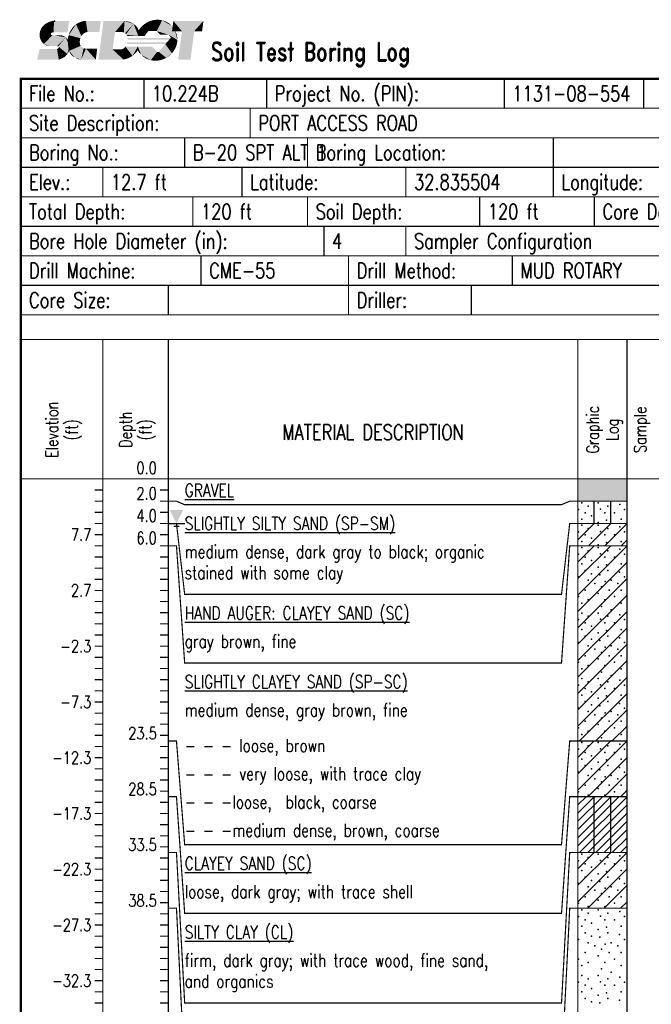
# Model space of a CAD drawing. Extents: x -0.1 to 7.6, y 0 to 10.3.
# Tile 2 of 3: x 0 to 3.8, y 4.3 to 10.3. Entities that reach past the tile are written whole.
import ezdxf
from ezdxf.enums import TextEntityAlignment as Align

# ---------------------------------------------------------------- set-up
doc = ezdxf.new("R2010")
doc.units = 0
doc.linetypes.add('Solid', pattern=[0])
doc.layers.get('0').update_dxf_attribs({"linetype": 'Solid'})
doc.styles.add('ROMAND', font='romand', dxfattribs={"height": 1})

# ---------------------------------------------------------------- blocks, each defined once
blk = doc.blocks.new('DGRFC_WTLEV2')
at = {"color": 7, "linetype": 'Solid'}
for points in [[(-0.06, 0), (0.06, 0)], [(-0.02, -0.02), (0.02, -0.02)]]:
    blk.add_lwpolyline(points, dxfattribs=at)
at = {"color": 7}
blk.add_solid([(0, 0), (0.05, 0.1), (0, 0), (-0.05, 0.1)], dxfattribs=at)
blk = doc.blocks.new('DGRFC_SCDOT')
at = {"color": 7}
blk.add_point((832.817, 1897.5), dxfattribs=at)
for points in [[(803.563, 1907.5), (578.304, 1861.188), (803.563, 1907.5), (309.317, 1696)], [(742.817, 1359), (803.563, 1907.5), (742.817, 1359), (309.317, 1696)], [(803.563, 1907.5), (683.468, 1894.869), (803.563, 1907.5), (578.304, 1861.188)], [(742.817, 1359), (792.817, 1364), (742.817, 1359), (803.563, 1907.5)], [(792.817, 1364), (1462.685, 1364), (792.817, 1364), (803.563, 1907.5)], [(1462.685, 1364), (1533.157, 1907.5), (1462.685, 1364), (803.563, 1907.5)], [(2332.817, 1907.5), (2076.317, 1857), (2332.817, 1907.5), (1865.317, 1745)], [(2332.817, 1907.5), (1865.317, 1745), (2332.817, 1907.5), (2331.721, 1361.494)], [(2332.817, 1907.5), (2212.317, 1897.5), (2332.817, 1907.5), (2076.317, 1857)], [(2212.317, 1897.5), (2166.817, 1887), (2212.317, 1897.5), (2076.317, 1857)], [(2332.817, 1907.5), (2331.721, 1361.494), (2332.817, 1907.5), (2418.317, 1374)], [(2332.817, 1907.5), (2418.317, 1374), (2332.817, 1907.5), (3054.882, 1907.5)], [(2418.317, 1374), (2985.706, 1374), (2418.317, 1374), (3054.882, 1907.5)], [(3183.817, 1907.5), (2943.614, 55), (3183.817, 1907.5), (3626.817, 538.5)], [(3734.503, 1369), (4195.817, 1907.5), (3734.503, 1369), (3183.817, 1907.5)], [(3183.817, 1907.5), (3626.817, 538.5), (3183.817, 1907.5), (3734.503, 1369)], [(3734.503, 1369), (4099.082, 1369), (3734.503, 1369), (4195.817, 1907.5)], [(4099.082, 1369), (4160.439, 1350.733), (4099.082, 1369), (4195.817, 1907.5)], [(4160.439, 1350.733), (4220.229, 1312.938), (4160.439, 1350.733), (4195.817, 1907.5)], [(4356.817, 1882), (4251.317, 1902.5), (4356.817, 1882), (4195.817, 1907.5)], [(4628.817, 1766.5), (4356.817, 1882), (4628.817, 1766.5), (4195.817, 1907.5)], [(4220.229, 1312.938), (4628.817, 1766.5), (4220.229, 1312.938), (4195.817, 1907.5)], [(4356.817, 1882), (4306.317, 1897.5), (4356.817, 1882), (4251.317, 1902.5)], [(5620.317, 1952.5), (5418.817, 1902.5), (5620.317, 1952.5), (5177.317, 1771.5)], [(5620.317, 1952.5), (5177.317, 1771.5), (5620.317, 1952.5), (5335.984, 1419)], [(5418.817, 1902.5), (5318.317, 1857), (5418.817, 1902.5), (5177.317, 1771.5)], [(5620.317, 1952.5), (5335.984, 1419), (5620.317, 1952.5), (5746.317, 1419)], [(5620.317, 1952.5), (5519.976, 1931.727), (5620.317, 1952.5), (5418.817, 1902.5)], [(5806.817, 1967.5), (5705.817, 1962.5), (5806.817, 1967.5), (5620.317, 1952.5)], [(5998.019, 1940.67), (5806.817, 1967.5), (5998.019, 1940.67), (5620.317, 1952.5)], [(5998.019, 1940.67), (5620.317, 1952.5), (5998.019, 1940.67), (5746.317, 1419)], [(5998.019, 1940.67), (5746.317, 1419), (5998.019, 1940.67), (6305.317, 1248)], [(5998.019, 1940.67), (5902.317, 1957.5), (5998.019, 1940.67), (5806.817, 1967.5)], [(6194.317, 1873), (6093.817, 1912.5), (6194.317, 1873), (5998.019, 1940.67)], [(6467.593, 1671.111), (6194.317, 1873), (6467.593, 1671.111), (5998.019, 1940.67)], [(6467.593, 1671.111), (5998.019, 1940.67), (6467.593, 1671.111), (6305.317, 1248)], [(6538.361, 1907.5), (6474.372, 1414), (6538.361, 1907.5), (6949.907, 1414)], [(7540.22, 1414), (7983.957, 1907.5), (7540.22, 1414), (6538.361, 1907.5)], [(7540.22, 1414), (6538.361, 1907.5), (7540.22, 1414), (6949.907, 1414)], [(7540.22, 1414), (7919.968, 1414), (7540.22, 1414), (7983.957, 1907.5)], [(309.317, 1696), (178.681, 1515.949), (309.317, 1696), (115.583, 1225.443)], [(661.817, 1266.5), (309.317, 1696), (661.817, 1266.5), (115.583, 1225.443)], [(178.681, 1515.949), (131.317, 1384.5), (178.681, 1515.949), (115.583, 1225.443)], [(178.681, 1515.949), (152.817, 1453.5), (178.681, 1515.949), (131.317, 1384.5)], [(309.317, 1696), (248.317, 1625), (309.317, 1696), (178.681, 1515.949)], [(248.317, 1625), (213.317, 1575), (248.317, 1625), (178.681, 1515.949)], [(578.304, 1861.188), (424.817, 1786.5), (578.304, 1861.188), (309.317, 1696)], [(424.817, 1786.5), (371.817, 1745.5), (424.817, 1786.5), (309.317, 1696)], [(690.817, 1337.5), (742.817, 1359), (690.817, 1337.5), (309.317, 1696)], [(666.317, 1313), (690.817, 1337.5), (666.317, 1313), (309.317, 1696)], [(661.817, 1266.5), (666.317, 1313), (661.817, 1266.5), (309.317, 1696)], [(578.304, 1861.188), (500.317, 1827), (578.304, 1861.188), (424.817, 1786.5)], [(1865.317, 1745), (1610.817, 1456.5), (1865.317, 1745), (1512.817, 1224.5)], [(1865.317, 1745), (1512.817, 1224.5), (1865.317, 1745), (2121.317, 1187.5)], [(1610.817, 1456.5), (1551.817, 1350.5), (1610.817, 1456.5), (1512.817, 1224.5)], [(1865.317, 1745), (1706.317, 1596.5), (1865.317, 1745), (1610.817, 1456.5)], [(1706.317, 1596.5), (1656.817, 1526.5), (1706.317, 1596.5), (1610.817, 1456.5)], [(1865.317, 1745), (1764.317, 1666), (1865.317, 1745), (1706.317, 1596.5)], [(1865.317, 1745), (1819.817, 1710), (1865.317, 1745), (1764.317, 1666)], [(2076.317, 1857), (1980.817, 1811.5), (2076.317, 1857), (1865.317, 1745)], [(1865.317, 1745), (2121.317, 1187.5), (1865.317, 1745), (2174.398, 1250.847)], [(1865.317, 1745), (2174.398, 1250.847), (1865.317, 1745), (2238.817, 1309.5)], [(1865.317, 1745), (2238.817, 1309.5), (1865.317, 1745), (2331.721, 1361.494)], [(4220.229, 1312.938), (4267.433, 1268.843), (4220.229, 1312.938), (4628.817, 1766.5)], [(4267.433, 1268.843), (4857.747, 1192.5), (4267.433, 1268.843), (4628.817, 1766.5)], [(4487.817, 1842), (4402.317, 1872), (4487.817, 1842), (4356.817, 1882)], [(4628.817, 1766.5), (4487.817, 1842), (4628.817, 1766.5), (4356.817, 1882)], [(4628.817, 1766.5), (4568.317, 1806.5), (4628.817, 1766.5), (4487.817, 1842)], [(4729.317, 1681), (4678.817, 1731), (4729.317, 1681), (4628.817, 1766.5)], [(4809.817, 1585), (4729.317, 1681), (4809.817, 1585), (4628.817, 1766.5)], [(4870.317, 1459.5), (4809.817, 1585), (4870.317, 1459.5), (4628.817, 1766.5)], [(4857.747, 1192.5), (4870.317, 1459.5), (4857.747, 1192.5), (4628.817, 1766.5)], [(4809.817, 1585), (4769.817, 1640.5), (4809.817, 1585), (4729.317, 1681)], [(4870.317, 1459.5), (4840.317, 1535), (4870.317, 1459.5), (4809.817, 1585)], [(4870.317, 1459.5), (4857.747, 1192.5), (4870.317, 1459.5), (5162.317, 1192.5)], [(5177.317, 1771.5), (5036.317, 1660.5), (5177.317, 1771.5), (4870.317, 1459.5)], [(5177.317, 1771.5), (4870.317, 1459.5), (5177.317, 1771.5), (5335.984, 1419)], [(5036.317, 1660.5), (4935.817, 1545), (5036.317, 1660.5), (4870.317, 1459.5)], [(4870.317, 1459.5), (5162.317, 1192.5), (4870.317, 1459.5), (5335.984, 1419)], [(5177.317, 1771.5), (5106.817, 1721), (5177.317, 1771.5), (5036.317, 1660.5)], [(5318.317, 1857), (5247.817, 1817), (5318.317, 1857), (5177.317, 1771.5)], [(5746.317, 1419), (5907.317, 1248), (5746.317, 1419), (6305.317, 1248)], [(6467.593, 1671.111), (6330.737, 1794.501), (6467.593, 1671.111), (6194.317, 1873)], [(6734.166, 992.295), (6467.593, 1671.111), (6734.166, 992.295), (6305.317, 1248)], [(6623.949, 1445.352), (6562.817, 1548.5), (6623.949, 1445.352), (6467.593, 1671.111)], [(6734.166, 992.295), (6623.949, 1445.352), (6734.166, 992.295), (6467.593, 1671.111)], [(6695.718, 1260.64), (6660.317, 1371), (6695.718, 1260.64), (6623.949, 1445.352)], [(6734.166, 992.295), (6695.718, 1260.64), (6734.166, 992.295), (6623.949, 1445.352)], [(131.317, 1384.5), (119.789, 1309.648), (131.317, 1384.5), (115.583, 1225.443)], [(686.817, 1233), (661.817, 1266.5), (686.817, 1233), (115.583, 1225.443)], [(686.817, 1233), (115.583, 1225.443), (686.817, 1233), (324.317, 800)], [(115.583, 1225.443), (119.789, 1162.29), (115.583, 1225.443), (127.817, 1110)], [(115.583, 1225.443), (127.817, 1110), (115.583, 1225.443), (147.817, 1041.5)], [(115.583, 1225.443), (147.817, 1041.5), (115.583, 1225.443), (324.317, 800)], [(147.817, 1041.5), (201.817, 934.5), (147.817, 1041.5), (324.317, 800)], [(724.317, 1224.5), (686.817, 1233), (724.317, 1224.5), (324.317, 800)], [(724.317, 1224.5), (324.317, 800), (724.317, 1224.5), (961.1, 699.5)], [(1365.317, 1122), (783.317, 1223), (1365.317, 1122), (724.317, 1224.5)], [(1365.317, 1122), (724.317, 1224.5), (1365.317, 1122), (961.1, 699.5)], [(1365.317, 1122), (1079.317, 1223), (1365.317, 1122), (783.317, 1223)], [(1365.317, 1122), (961.1, 699.5), (1365.317, 1122), (1011.579, 686.534)], [(1448.817, 324), (1365.317, 1122), (1448.817, 324), (1011.579, 686.534)], [(1365.317, 1122), (1195.317, 1207.5), (1365.317, 1122), (1079.317, 1223)], [(1365.317, 1122), (1275.817, 1177.5), (1365.317, 1122), (1195.317, 1207.5)], [(1485.317, 993), (1424.317, 1074.5), (1485.317, 993), (1365.317, 1122)], [(1547.817, 717.5), (1485.317, 993), (1547.817, 717.5), (1365.317, 1122)], [(1448.817, 324), (1547.817, 717.5), (1448.817, 324), (1365.317, 1122)], [(1512.817, 1224.5), (1481.327, 1080.619), (1512.817, 1224.5), (1476.21, 991.523)], [(1512.817, 1224.5), (1476.21, 991.523), (1512.817, 1224.5), (1476.21, 801.477)], [(1512.817, 1224.5), (1476.21, 801.477), (1512.817, 1224.5), (2046.839, 940.182)], [(1512.817, 1224.5), (1489.83, 1140.199), (1512.817, 1224.5), (1481.327, 1080.619)], [(1547.817, 717.5), (1532.317, 848), (1547.817, 717.5), (1485.317, 993)], [(1512.817, 1224.5), (2046.839, 940.182), (1512.817, 1224.5), (2059.594, 1025.295)], [(1512.817, 1224.5), (2059.594, 1025.295), (1512.817, 1224.5), (2074.817, 1080.5)], [(1512.817, 1224.5), (2074.817, 1080.5), (1512.817, 1224.5), (2121.317, 1187.5)], [(2074.817, 1080.5), (2091.317, 1117), (2074.817, 1080.5), (2121.317, 1187.5)], [(4267.433, 1268.843), (4298.902, 1234.197), (4267.433, 1268.843), (4857.747, 1192.5)], [(4298.902, 1234.197), (4321.317, 1192.5), (4298.902, 1234.197), (4857.747, 1192.5)], [(6335.317, 1001.5), (6400.817, 1082), (6335.317, 1001.5), (4341.817, 1082)], [(6335.317, 1001.5), (4341.817, 1082), (6335.317, 1001.5), (4349.252, 1045.219)], [(4349.252, 1045.219), (4351.817, 1001.5), (4349.252, 1045.219), (6335.317, 1001.5)], [(6153.817, 795), (6703.408, 779.363), (6153.817, 795), (6734.166, 992.295)], [(6231.317, 882.5), (6153.817, 795), (6231.317, 882.5), (6734.166, 992.295)], [(6335.317, 1001.5), (6231.317, 882.5), (6335.317, 1001.5), (6734.166, 992.295)], [(6734.166, 992.295), (6305.317, 1248), (6734.166, 992.295), (6420.817, 1117)], [(6335.317, 1001.5), (6734.166, 992.295), (6335.317, 1001.5), (6400.817, 1082)], [(6734.166, 992.295), (6420.817, 1117), (6734.166, 992.295), (6400.817, 1082)], [(6727.817, 1102), (6713.661, 1186.242), (6727.817, 1102), (6695.718, 1260.64)], [(6734.166, 992.295), (6727.817, 1102), (6734.166, 992.295), (6695.718, 1260.64)], [(6703.408, 779.363), (6721.784, 871.96), (6703.408, 779.363), (6734.166, 992.295)], [(6949.907, 1414), (6773.693, 55), (6949.907, 1414), (7364.006, 55)], [(6949.907, 1414), (7364.006, 55), (6949.907, 1414), (7540.22, 1414)], [(117.817, 563.5), (0, 55), (117.817, 563.5), (1033.762, 55)], [(117.817, 563.5), (1033.762, 55), (117.817, 563.5), (949.817, 563.5)], [(201.817, 934.5), (235.817, 885), (201.817, 934.5), (275.317, 847)], [(201.817, 934.5), (275.317, 847), (201.817, 934.5), (324.317, 800)], [(324.317, 800), (435.281, 737.057), (324.317, 800), (580.817, 699.5)], [(324.317, 800), (580.817, 699.5), (324.317, 800), (961.1, 699.5)], [(435.281, 737.057), (515.205, 707.585), (435.281, 737.057), (580.817, 699.5)], [(1033.762, 55), (998.959, 581.278), (1033.762, 55), (949.817, 563.5)], [(1448.817, 324), (1032.612, 614.96), (1448.817, 324), (998.959, 581.278)], [(1033.762, 55), (1448.817, 324), (1033.762, 55), (998.959, 581.278)], [(1448.817, 324), (1011.579, 686.534), (1448.817, 324), (1039.317, 650)], [(1448.817, 324), (1039.317, 650), (1448.817, 324), (1032.612, 614.96)], [(1448.817, 324), (1542.817, 548.5), (1448.817, 324), (1547.817, 717.5)], [(1448.817, 324), (1517.317, 442.5), (1448.817, 324), (1542.817, 548.5)], [(1476.21, 801.477), (2046.839, 859.324), (1476.21, 801.477), (2046.839, 940.182)], [(1476.21, 801.477), (2050.817, 800), (1476.21, 801.477), (2046.839, 859.324)], [(1476.21, 801.477), (1492.317, 654), (1476.21, 801.477), (1532.317, 473)], [(1476.21, 801.477), (1532.317, 473), (1476.21, 801.477), (2063.846, 757.188)], [(1476.21, 801.477), (2063.846, 757.188), (1476.21, 801.477), (2050.817, 800)], [(1492.317, 654), (1512.317, 538.5), (1492.317, 654), (1532.317, 473)], [(1517.317, 442.5), (1537.317, 513), (1517.317, 442.5), (1542.817, 548.5)], [(1517.317, 442.5), (1527.317, 473), (1517.317, 442.5), (1537.317, 513)], [(1547.817, 717.5), (1542.817, 770), (1547.817, 717.5), (1532.317, 848)], [(1532.317, 473), (2091.317, 714.5), (1532.317, 473), (2063.846, 757.188)], [(1532.317, 473), (2131.817, 659), (1532.317, 473), (2091.317, 714.5)], [(1532.317, 473), (1808.317, 147.5), (1532.317, 473), (2131.817, 659)], [(1532.317, 473), (1542.817, 422.5), (1532.317, 473), (1624.317, 297)], [(1532.317, 473), (1624.317, 297), (1532.317, 473), (1808.317, 147.5)], [(1542.817, 548.5), (1547.817, 624), (1542.817, 548.5), (1547.817, 717.5)], [(1542.817, 548.5), (1547.817, 588.5), (1542.817, 548.5), (1547.817, 624)], [(1808.317, 147.5), (2109.817, 55), (1808.317, 147.5), (2131.817, 659)], [(2109.817, 55), (2230.817, 594), (2109.817, 55), (2131.817, 659)], [(2109.817, 55), (2342.317, 579.5), (2109.817, 55), (2230.817, 594)], [(2109.817, 55), (2814.678, 55), (2109.817, 55), (2342.317, 579.5)], [(2814.678, 55), (2882.751, 579.988), (2814.678, 55), (2342.317, 579.5)], [(2943.614, 55), (4143.817, 55), (2943.614, 55), (3626.817, 538.5)], [(4143.817, 55), (4019.317, 538.5), (4143.817, 55), (3626.817, 538.5)], [(4143.817, 55), (4091.832, 555.928), (4143.817, 55), (4019.317, 538.5)], [(4143.817, 55), (4147.317, 577.5), (4143.817, 55), (4091.832, 555.928)], [(4143.817, 55), (4578.317, 236.5), (4143.817, 55), (4147.317, 577.5)], [(4578.317, 236.5), (4173.317, 607.5), (4578.317, 236.5), (4147.317, 577.5)], [(4578.317, 236.5), (4233.817, 678), (4578.317, 236.5), (4173.317, 607.5)], [(4578.317, 236.5), (4833.526, 678), (4578.317, 236.5), (4233.817, 678)], [(4327.413, 882.5), (4301.317, 795), (4327.413, 882.5), (6153.817, 795)], [(6231.317, 882.5), (4327.413, 882.5), (6231.317, 882.5), (6153.817, 795)], [(4578.317, 236.5), (4734.317, 377), (4578.317, 236.5), (4833.526, 678)], [(4734.317, 377), (4824.817, 493), (4734.317, 377), (4833.526, 678)], [(4734.317, 377), (4784.817, 437.5), (4734.317, 377), (4824.817, 493)], [(4833.526, 678), (4824.817, 493), (4833.526, 678), (4991.317, 281.5)], [(4824.817, 493), (4915.817, 367), (4824.817, 493), (4991.317, 281.5)], [(5505.798, 678), (4833.526, 678), (5505.798, 678), (4991.317, 281.5)], [(5505.798, 678), (4991.317, 281.5), (5505.798, 678), (5459.317, 25)], [(5756.317, 422.5), (5505.798, 678), (5756.317, 422.5), (5459.317, 25)], [(6153.817, 795), (5831.817, 427.5), (6153.817, 795), (6471.317, 357)], [(6153.817, 795), (6471.317, 357), (6153.817, 795), (6703.408, 779.363)], [(6471.317, 357), (6586.817, 518), (6471.317, 357), (6703.408, 779.363)], [(6471.317, 357), (6536.817, 442.5), (6471.317, 357), (6586.817, 518)], [(6586.817, 518), (6662.317, 664), (6586.817, 518), (6703.408, 779.363)], [(6586.817, 518), (6632.317, 588.5), (6586.817, 518), (6662.317, 664)], [(1033.762, 55), (1250.817, 140.5), (1033.762, 55), (1448.817, 324)], [(1033.762, 55), (1154.817, 95.5), (1033.762, 55), (1250.817, 140.5)], [(1250.817, 140.5), (1375.817, 236), (1250.817, 140.5), (1448.817, 324)], [(1250.817, 140.5), (1300.817, 171), (1250.817, 140.5), (1375.817, 236)], [(1300.817, 171), (1341.317, 201), (1300.817, 171), (1375.817, 236)], [(1375.817, 236), (1421.317, 283), (1375.817, 236), (1448.817, 324)], [(1448.817, 324), (1496.317, 390.5), (1448.817, 324), (1517.317, 442.5)], [(1624.317, 297), (1677.317, 245), (1624.317, 297), (1715.817, 209)], [(1624.317, 297), (1715.817, 209), (1624.317, 297), (1808.317, 147.5)], [(1808.317, 147.5), (1874.817, 110.5), (1808.317, 147.5), (1935.317, 85.5)], [(1808.317, 147.5), (1935.317, 85.5), (1808.317, 147.5), (2109.817, 55)], [(1935.317, 85.5), (1990.817, 70), (1935.317, 85.5), (2030.817, 65)], [(1935.317, 85.5), (2030.817, 65), (1935.317, 85.5), (2109.817, 55)], [(2030.817, 65), (2067.817, 58), (2030.817, 65), (2109.817, 55)], [(4143.817, 55), (4311.317, 95.5), (4143.817, 55), (4578.317, 236.5)], [(4143.817, 55), (4200.817, 65), (4143.817, 55), (4311.317, 95.5)], [(4311.317, 95.5), (4437.317, 150.5), (4311.317, 95.5), (4578.317, 236.5)], [(4437.317, 150.5), (4502.817, 186), (4437.317, 150.5), (4578.317, 236.5)], [(4578.317, 236.5), (4658.817, 307), (4578.317, 236.5), (4734.317, 377)], [(4991.317, 281.5), (5066.817, 216), (4991.317, 281.5), (5137.317, 166)], [(4991.317, 281.5), (5137.317, 166), (4991.317, 281.5), (5459.317, 25)], [(5137.317, 166), (5207.817, 115.5), (5137.317, 166), (5318.317, 70)], [(5137.317, 166), (5318.317, 70), (5137.317, 166), (5459.317, 25)], [(5756.317, 422.5), (5459.317, 25), (5756.317, 422.5), (5741.317, 0)], [(5459.317, 25), (5605.317, 0), (5459.317, 25), (5741.317, 0)], [(5831.817, 427.5), (5816.817, 417.5), (5831.817, 427.5), (5741.317, 0)], [(5831.817, 427.5), (5741.317, 0), (5831.817, 427.5), (6199.317, 135.5)], [(5771.008, 415.662), (5756.317, 422.5), (5771.008, 415.662), (5741.317, 0)], [(5816.817, 417.5), (5796.817, 412.5), (5816.817, 417.5), (5741.317, 0)], [(5786.317, 412.5), (5771.008, 415.662), (5786.317, 412.5), (5741.317, 0)], [(5796.817, 412.5), (5786.317, 412.5), (5796.817, 412.5), (5741.317, 0)], [(5741.317, 0), (5982.817, 45), (5741.317, 0), (6199.317, 135.5)], [(5741.317, 0), (5867.317, 15), (5741.317, 0), (5982.817, 45)], [(5831.817, 427.5), (6199.317, 135.5), (5831.817, 427.5), (6471.317, 357)], [(5982.817, 45), (6093.817, 85.5), (5982.817, 45), (6199.317, 135.5)], [(6199.317, 135.5), (6355.317, 241.5), (6199.317, 135.5), (6471.317, 357)], [(6199.317, 135.5), (6284.817, 186), (6199.317, 135.5), (6355.317, 241.5)], [(6355.317, 241.5), (6415.817, 301.5), (6355.317, 241.5), (6471.317, 357)]]:
    blk.add_solid(points, dxfattribs=at)

msp = doc.modelspace()

# ---------------------------------------------------------------- linework, layer by layer
at = {"color": 7, "linetype": 'Solid'}
for points, const_width in [([(0, 0.7), (7.6, 0.7), (7.6, 9.94), (0, 9.94), (0, 0.7)], 0.014), ([(0, 9.76), (7.6, 9.76)], 0.007), ([(1.4, 9.76), (1.4, 9.58)], 0.007), ([(0, 9.58), (7.6, 9.58)], 0.007), ([(1, 9.58), (1, 9.4)], 0.007), ([(1.75, 9.58), (1.75, 9.4)], 0.007), ([(3.25, 9.58), (3.25, 9.4)], 0.007), ([(0, 9.4), (7.6, 9.4)], 0.007), ([(0.5, 9.4), (0.5, 9.22)], 0.007), ([(1.35, 9.4), (1.35, 9.22)], 0.007), ([(2.35, 9.4), (2.35, 9.22)], 0.007), ([(3.25, 9.4), (3.25, 9.22)], 0.007), ([(0, 9.22), (7.6, 9.22)], 0.007), ([(1.05, 9.22), (1.05, 9.04)], 0.007), ([(1.75, 9.22), (1.75, 9.04)], 0.007), ([(2.8, 9.22), (2.8, 9.04)], 0.007), ([(3.5, 9.22), (3.5, 9.04)], 0.007), ([(0, 9.04), (7.6, 9.04)], 0.007), ([(1.85, 9.04), (1.85, 8.86)], 0.007), ([(2.35, 9.04), (2.35, 8.86)], 0.007), ([(0, 8.86), (7.6, 8.86)], 0.007), ([(1.1, 8.86), (1.1, 8.68)], 0.007), ([(2, 8.86), (2, 8.68)], 0.007), ([(3, 8.86), (3, 8.68)], 0.007), ([(0, 8.68), (7.6, 8.68)], 0.007), ([(0.9, 8.68), (0.9, 8.5)], 0.007), ([(2, 8.68), (2, 8.5)], 0.007), ([(2.75, 8.68), (2.75, 8.5)], 0.007), ([(0, 8.5), (7.6, 8.5)], 0.007), ([(0, 8.35), (7.6, 8.35)], 0.007), ([(0.5, 8.35), (0.5, 0.7)], 0.007), ([(0.9, 8.35), (0.9, 0.7)], 0.007), ([(3.4, 8.35), (3.4, 0.7)], 0.007), ([(3.7, 8.35), (3.7, 0.7)], 0.007), ([(0, 7.5), (7.6, 7.5)], 0.007), ([(0.9, 7.5), (0.85, 7.5)], 0.007), ([(0.5, 7.432), (0.45, 7.432)], 0.007), ([(0.9, 7.432), (0.85, 7.432)], 0.007), ([(0.5, 7.364), (0.45, 7.364)], 0.007), ([(0.9, 7.364), (0.85, 7.364)], 0.007), ([(0.9, 7.364), (0.95, 7.364), (1, 7.3425), (3.3, 7.3425), (3.35, 7.364), (3.4, 7.364)], 0.007), ([(3.4, 7.364), (3.7, 7.364)], 0.007), ([(0.5, 7.296), (0.45, 7.296)], 0.007), ([(0.9, 7.296), (0.85, 7.296)], 0.007), ([(0.5, 7.228), (0.45, 7.228)], 0.007), ([(0.9, 7.228), (0.85, 7.228)], 0.007), ([(0.9, 7.228), (0.95, 7.228), (1, 6.7961), (3.3, 6.7961), (3.35, 7.228), (3.4, 7.228)], 0.007), ([(3.4, 7.228), (3.7, 7.228)], 0.007), ([(0.5, 7.16), (0.45, 7.16)], 0.007), ([(0.9, 7.16), (0.85, 7.16)], 0.007), ([(0.5, 7.092), (0.45, 7.092)], 0.007), ([(0.9, 7.092), (0.85, 7.092)], 0.007), ([(0.9, 7.092), (0.95, 7.092), (1, 6.3773), (3.3, 6.3773), (3.35, 7.092), (3.4, 7.092)], 0.007), ([(3.4, 7.092), (3.7, 7.092)], 0.007), ([(0.5, 7.024), (0.45, 7.024)], 0.007), ([(0.9, 7.024), (0.85, 7.024)], 0.007), ([(0.5, 6.956), (0.45, 6.956)], 0.007), ([(0.9, 6.956), (0.85, 6.956)], 0.007), ([(0.5, 6.888), (0.45, 6.888)], 0.007), ([(0.9, 6.888), (0.85, 6.888)], 0.007), ([(0.5, 6.82), (0.45, 6.82)], 0.007), ([(0.9, 6.82), (0.85, 6.82)], 0.007), ([(0.5, 6.752), (0.45, 6.752)], 0.007), ([(0.9, 6.752), (0.85, 6.752)], 0.007), ([(0.5, 6.684), (0.45, 6.684)], 0.007), ([(0.9, 6.684), (0.85, 6.684)], 0.007), ([(0.5, 6.616), (0.45, 6.616)], 0.007), ([(0.9, 6.616), (0.85, 6.616)], 0.007), ([(0.5, 6.548), (0.45, 6.548)], 0.007), ([(0.9, 6.548), (0.85, 6.548)], 0.007), ([(0.5, 6.48), (0.45, 6.48)], 0.007), ([(0.9, 6.48), (0.85, 6.48)], 0.007), ([(0.5, 6.412), (0.45, 6.412)], 0.007), ([(0.9, 6.412), (0.85, 6.412)], 0.007), ([(0.5, 6.344), (0.45, 6.344)], 0.007), ([(0.9, 6.344), (0.85, 6.344)], 0.007), ([(0.5, 6.276), (0.45, 6.276)], 0.007), ([(0.9, 6.276), (0.85, 6.276)], 0.007), ([(0.5, 6.208), (0.45, 6.208)], 0.007), ([(0.9, 6.208), (0.85, 6.208)], 0.007), ([(0.5, 6.14), (0.45, 6.14)], 0.007), ([(0.9, 6.14), (0.85, 6.14)], 0.007), ([(0.5, 6.072), (0.45, 6.072)], 0.007), ([(0.9, 6.072), (0.85, 6.072)], 0.007), ([(0.5, 6.004), (0.45, 6.004)], 0.007), ([(0.9, 6.004), (0.85, 6.004)], 0.007), ([(0.5, 5.936), (0.45, 5.936)], 0.007), ([(0.9, 5.936), (0.85, 5.936)], 0.007), ([(0.9, 5.902), (0.95, 5.902), (1, 5.2699), (3.3, 5.2699), (3.35, 5.902), (3.4, 5.902)], 0.007), ([(3.4, 5.902), (3.7, 5.902)], 0.007), ([(0.5, 5.868), (0.45, 5.868)], 0.007), ([(0.9, 5.868), (0.85, 5.868)], 0.007), ([(0.5, 5.8), (0.45, 5.8)], 0.007), ([(0.9, 5.8), (0.85, 5.8)], 0.007), ([(0.5, 5.732), (0.45, 5.732)], 0.007), ([(0.9, 5.732), (0.85, 5.732)], 0.007), ([(0.5, 5.664), (0.45, 5.664)], 0.007), ([(0.9, 5.664), (0.85, 5.664)], 0.007), ([(0.5, 5.596), (0.45, 5.596)], 0.007), ([(0.9, 5.596), (0.85, 5.596)], 0.007), ([(0.5, 5.528), (0.45, 5.528)], 0.007), ([(0.9, 5.528), (0.85, 5.528)], 0.007), ([(0.9, 5.562), (0.95, 5.562), (1, 4.851), (3.3, 4.851), (3.35, 5.562), (3.4, 5.562)], 0.007), ([(3.4, 5.562), (3.7, 5.562)], 0.007), ([(0.5, 5.46), (0.45, 5.46)], 0.007), ([(0.9, 5.46), (0.85, 5.46)], 0.007), ([(0.5, 5.392), (0.45, 5.392)], 0.007), ([(0.9, 5.392), (0.85, 5.392)], 0.007), ([(0.5, 5.324), (0.45, 5.324)], 0.007), ([(0.9, 5.324), (0.85, 5.324)], 0.007), ([(0.5, 5.256), (0.45, 5.256)], 0.007), ([(0.9, 5.256), (0.85, 5.256)], 0.007), ([(0.9, 5.222), (0.95, 5.222), (1, 4.3046), (3.3, 4.3046), (3.35, 5.222), (3.4, 5.222)], 0.007), ([(3.4, 5.222), (3.7, 5.222)], 0.007), ([(0.5, 5.188), (0.45, 5.188)], 0.007), ([(0.9, 5.188), (0.85, 5.188)], 0.007), ([(0.5, 5.12), (0.45, 5.12)], 0.007), ([(0.9, 5.12), (0.85, 5.12)], 0.007), ([(0.5, 5.052), (0.45, 5.052)], 0.007), ([(0.9, 5.052), (0.85, 5.052)], 0.007), ([(0.5, 4.984), (0.45, 4.984)], 0.007), ([(0.9, 4.984), (0.85, 4.984)], 0.007), ([(0.5, 4.916), (0.45, 4.916)], 0.007), ([(0.9, 4.916), (0.85, 4.916)], 0.007), ([(0.9, 4.882), (0.95, 4.882), (1, 3.8858), (3.3, 3.8858), (3.35, 4.882), (3.4, 4.882)], 0.007), ([(3.4, 4.882), (3.7, 4.882)], 0.007), ([(0.5, 4.848), (0.45, 4.848)], 0.007), ([(0.9, 4.848), (0.85, 4.848)], 0.007), ([(0.5, 4.78), (0.45, 4.78)], 0.007), ([(0.9, 4.78), (0.85, 4.78)], 0.007), ([(0.5, 4.712), (0.45, 4.712)], 0.007), ([(0.9, 4.712), (0.85, 4.712)], 0.007), ([(0.5, 4.644), (0.45, 4.644)], 0.007), ([(0.9, 4.644), (0.85, 4.644)], 0.007), ([(0.5, 4.576), (0.45, 4.576)], 0.007), ([(0.9, 4.576), (0.85, 4.576)], 0.007), ([(0.5, 4.508), (0.45, 4.508)], 0.007), ([(0.9, 4.508), (0.85, 4.508)], 0.007), ([(0.5, 4.44), (0.45, 4.44)], 0.007), ([(0.9, 4.44), (0.85, 4.44)], 0.007), ([(0.5, 4.372), (0.45, 4.372)], 0.007), ([(0.9, 4.372), (0.85, 4.372)], 0.007), ([(0.5, 4.304), (0.45, 4.304)], 0.007), ([(0.9, 4.304), (0.85, 4.304)], 0.007)]:
    msp.add_lwpolyline(points, dxfattribs=dict(at, const_width=const_width))
for points in [[(0.75, 9.94), (0.75, 9.76)], [(1.5, 9.94), (1.5, 9.76)], [(2.95, 9.94), (2.95, 9.76)], [(3.8, 9.94), (3.8, 9.76)], [(3.5, 7.228), (3.5, 7.364)], [(3.6, 7.228), (3.6, 7.364)], [(3.4, 7.128), (3.5, 7.228)], [(3.464, 7.092), (3.6, 7.228)], [(3.564, 7.092), (3.7, 7.228)], [(3.4, 6.992), (3.5, 7.092)], [(3.4, 6.892), (3.6, 7.092)], [(3.4, 6.792), (3.7, 7.092)], [(3.664, 7.092), (3.7, 7.128)], [(3.4, 6.692), (3.7, 6.992)], [(3.4, 6.592), (3.7, 6.892)], [(3.4, 6.492), (3.7, 6.792)], [(3.4, 6.392), (3.7, 6.692)], [(3.4, 6.292), (3.7, 6.592)], [(3.4, 6.192), (3.7, 6.492)], [(3.4, 6.092), (3.7, 6.392)], [(3.4, 5.992), (3.7, 6.292)], [(3.41, 5.902), (3.7, 6.192)], [(3.51, 5.902), (3.7, 6.092)], [(3.61, 5.902), (3.7, 5.992)], [(3.4, 5.802), (3.5, 5.902)], [(3.4, 5.702), (3.6, 5.902)], [(3.4, 5.602), (3.7, 5.902)], [(3.46, 5.562), (3.7, 5.802)], [(3.56, 5.562), (3.7, 5.702)], [(3.66, 5.562), (3.7, 5.602)], [(3.4, 5.512), (3.45, 5.562)], [(3.4, 5.462), (3.5, 5.562)], [(3.4, 5.412), (3.55, 5.562)], [(3.4, 5.362), (3.6, 5.562)], [(3.4, 5.312), (3.65, 5.562)], [(3.4, 5.262), (3.7, 5.562)], [(3.5, 5.222), (3.5, 5.562)], [(3.6, 5.222), (3.6, 5.562)], [(3.41, 5.222), (3.7, 5.512)], [(3.46, 5.222), (3.7, 5.462)], [(3.51, 5.222), (3.7, 5.412)], [(3.56, 5.222), (3.7, 5.362)], [(3.61, 5.222), (3.7, 5.312)], [(3.66, 5.222), (3.7, 5.262)], [(3.4, 5.122), (3.5, 5.222)], [(3.4, 5.022), (3.6, 5.222)], [(3.4, 4.922), (3.7, 5.222)], [(3.46, 4.882), (3.7, 5.122)], [(3.56, 4.882), (3.7, 5.022)], [(3.66, 4.882), (3.7, 4.922)]]:
    msp.add_lwpolyline(points, dxfattribs=at)
at = {"color": 7}
for p in [(3.4235, 7.354), (3.4635, 7.334), (3.5235, 7.354), (3.5835, 7.334), (3.6553, 7.344), (3.4035, 7.314), (3.4435, 7.294), (3.4835, 7.274), (3.5373, 7.3158), (3.5635, 7.294), (3.6235, 7.294), (3.6835, 7.314), (3.4235, 7.254), (3.4235, 7.218), (3.5235, 7.234), (3.5235, 7.218), (3.5736, 7.2485), (3.6553, 7.208), (3.6635, 7.254), (3.4035, 7.178), (3.4435, 7.158), (3.4635, 7.198), (3.5373, 7.1798), (3.5635, 7.158), (3.5835, 7.198), (3.6235, 7.158), (3.6835, 7.178), (3.4235, 7.118), (3.4835, 7.138), (3.5235, 7.098), (3.5736, 7.1125), (3.6635, 7.118), (3.4035, 7.042), (3.4235, 7.082), (3.4635, 7.062), (3.5235, 7.082), (3.5373, 7.0438), (3.5835, 7.062), (3.6553, 7.072), (3.6835, 7.042), (3.4235, 6.982), (3.4435, 7.022), (3.4835, 7.002), (3.5635, 7.022), (3.5736, 6.9765), (3.6235, 7.022), (3.6635, 6.982), (3.4435, 6.942), (3.4835, 6.922), (3.5235, 6.962), (3.5345, 6.9156), (3.5835, 6.942), (3.6544, 6.9311), (3.4035, 6.902), (3.4635, 6.882), (3.5035, 6.862), (3.5654, 6.8738), (3.6035, 6.882), (3.6435, 6.862), (3.6835, 6.902), (3.4435, 6.822), (3.5235, 6.802), (3.5435, 6.842), (3.5909, 6.822), (3.6635, 6.822), (3.4035, 6.782), (3.4235, 6.742), (3.4635, 6.762), (3.5635, 6.762), (3.6235, 6.782), (3.6635, 6.742), (3.4235, 6.682), (3.5235, 6.682), (3.5435, 6.722), (3.6035, 6.702), (3.6553, 6.672), (3.4035, 6.642), (3.4435, 6.622), (3.4635, 6.662), (3.5373, 6.6438), (3.5635, 6.622), (3.5835, 6.662), (3.6235, 6.622), (3.6835, 6.642), (3.4235, 6.582), (3.4835, 6.602), (3.5235, 6.562), (3.5736, 6.5765), (3.6635, 6.582), (3.4035, 6.502), (3.4435, 6.542), (3.4835, 6.522), (3.5345, 6.5156), (3.5835, 6.542), (3.6544, 6.5311), (3.6835, 6.502), (3.4635, 6.482), (3.5035, 6.462), (3.5435, 6.442), (3.5654, 6.4738), (3.6035, 6.482), (3.6435, 6.462), (3.4035, 6.382), (3.4435, 6.422), (3.5235, 6.402), (3.5909, 6.422), (3.6235, 6.382), (3.6635, 6.422), (3.4235, 6.342), (3.4635, 6.362), (3.5435, 6.322), (3.5635, 6.362), (3.6635, 6.342), (3.4235, 6.282), (3.4635, 6.262), (3.5235, 6.282), (3.5835, 6.262), (3.6035, 6.302), (3.6553, 6.272), (3.4035, 6.242), (3.4435, 6.222), (3.4835, 6.202), (3.5373, 6.2438), (3.5635, 6.222), (3.6235, 6.222), (3.6835, 6.242), (3.4235, 6.182), (3.4435, 6.142), (3.5235, 6.162), (3.5736, 6.1765), (3.5835, 6.142), (3.6544, 6.1311), (3.6635, 6.182), (3.4035, 6.102), (3.4635, 6.082), (3.4835, 6.122), (3.5345, 6.1156), (3.5654, 6.0738), (3.6035, 6.082), (3.6835, 6.102), (3.4435, 6.022), (3.5035, 6.062), (3.5435, 6.042), (3.5909, 6.022), (3.6435, 6.062), (3.6635, 6.022), (3.4035, 5.982), (3.4635, 5.962), (3.5235, 6.002), (3.5635, 5.962), (3.6235, 5.982), (3.4235, 5.942), (3.4235, 5.892), (3.5235, 5.892), (3.5435, 5.922), (3.6035, 5.902), (3.6635, 5.942), (3.4035, 5.852), (3.4435, 5.832), (3.4635, 5.872), (3.5373, 5.8538), (3.5635, 5.832), (3.5835, 5.872), (3.6235, 5.832), (3.6553, 5.882), (3.6835, 5.852), (3.4235, 5.792), (3.4835, 5.812), (3.5235, 5.772), (3.5736, 5.7865), (3.6635, 5.792), (3.4035, 5.712), (3.4435, 5.752), (3.4835, 5.732), (3.5345, 5.7256), (3.5835, 5.752), (3.6544, 5.7411), (3.6835, 5.712), (3.4635, 5.692), (3.5035, 5.672), (3.5435, 5.652), (3.5654, 5.6838), (3.6035, 5.692), (3.6435, 5.672), (3.4035, 5.592), (3.4435, 5.632), (3.5235, 5.612), (3.5909, 5.632), (3.6235, 5.592), (3.6635, 5.632), (3.4635, 5.572), (3.5635, 5.572), (3.4035, 5.172), (3.4235, 5.212), (3.4635, 5.192), (3.5235, 5.212), (3.5373, 5.1738), (3.5835, 5.192), (3.6553, 5.202), (3.6835, 5.172), (3.4235, 5.112), (3.4435, 5.152), (3.4835, 5.132), (3.5635, 5.152), (3.5736, 5.1065), (3.6235, 5.152), (3.6635, 5.112), (3.4435, 5.072), (3.4835, 5.052), (3.5235, 5.092), (3.5345, 5.0456), (3.5835, 5.072), (3.6544, 5.0611), (3.4035, 5.032), (3.4635, 5.012), (3.5035, 4.992), (3.5654, 5.0038), (3.6035, 5.012), (3.6435, 4.992), (3.6835, 5.032), (3.4435, 4.952), (3.5235, 4.932), (3.5435, 4.972), (3.5909, 4.952), (3.6635, 4.952), (3.4035, 4.912), (3.4235, 4.872), (3.4635, 4.892), (3.5235, 4.872), (3.5635, 4.892), (3.6235, 4.912), (3.4035, 4.832), (3.4435, 4.812), (3.4635, 4.852), (3.5373, 4.8338), (3.5635, 4.812), (3.5835, 4.852), (3.6235, 4.812), (3.6553, 4.862), (3.6835, 4.832), (3.4235, 4.772), (3.4835, 4.792), (3.5235, 4.752), (3.5736, 4.7665), (3.6635, 4.772), (3.4035, 4.692), (3.4435, 4.732), (3.4835, 4.712), (3.5345, 4.7056), (3.5835, 4.732), (3.6544, 4.7211), (3.6835, 4.692), (3.4635, 4.672), (3.5035, 4.652), (3.5435, 4.632), (3.5654, 4.6638), (3.6035, 4.672), (3.6435, 4.652), (3.4035, 4.572), (3.4435, 4.612), (3.5235, 4.592), (3.5909, 4.612), (3.6235, 4.572), (3.6635, 4.612), (3.4235, 4.532), (3.4635, 4.552), (3.5435, 4.512), (3.5635, 4.552), (3.6635, 4.532), (3.4235, 4.472), (3.4635, 4.452), (3.5235, 4.472), (3.5835, 4.452), (3.6035, 4.492), (3.6553, 4.462), (3.4035, 4.432), (3.4435, 4.412), (3.4835, 4.392), (3.5373, 4.4338), (3.5635, 4.412), (3.6235, 4.412), (3.6835, 4.432), (3.4235, 4.372), (3.4435, 4.332), (3.5235, 4.352), (3.5736, 4.3665), (3.5835, 4.332), (3.6635, 4.372), (3.4835, 4.312), (3.5345, 4.3056), (3.6544, 4.3211)]:
    msp.add_point(p, dxfattribs=at)
msp.add_solid([(3.4, 7.364), (3.4, 7.5), (3.7, 7.364), (3.7, 7.5)], dxfattribs=at)

# ---------------------------------------------------------------- block references
for name, p, xscale, yscale in [('DGRFC_SCDOT', (0.1, 10.05), 0.000127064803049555, 0.000127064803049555), ('DGRFC_WTLEV2', (0.95, 7.228), 0.833333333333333, 0.833333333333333)]:
    msp.add_blockref(name, p, dxfattribs=dict(xscale=xscale, yscale=yscale))

# ---------------------------------------------------------------- texts
at = {"color": 7, "style": 'ROMAND', "width": 0.78}
msp.add_text('Soil Test Boring Log', height=0.1116, dxfattribs=at).set_placement((1.16, 10.05))
for s, p in [('Project No. (PIN):', (1.55, 9.85)), ('File No.:', (0.05, 9.85)), ('10.224B', (0.8, 9.85)), ('1131-08-554', (3, 9.85)), ('Site Description:', (0.05, 9.67)), ('PORT ACCESS ROAD', (1.45, 9.67)), ('Boring No.:', (0.05, 9.49)), ('B-20 SPT ALT 1', (1.05, 9.49)), ('Boring Location:', (1.8, 9.49)), ('12.7 ft', (0.55, 9.31)), ('Elev.:', (0.05, 9.31)), ('Latitude:', (1.4, 9.31)), ('32.835504', (2.4, 9.31)), ('Longitude:', (3.3, 9.31)), ('120 ft', (1.1, 9.13)), ('120 ft', (2.85, 9.13)), ('Total Depth:', (0.05, 9.13)), ('Soil Depth:', (1.8, 9.13)), ('Core Depth:', (3.55, 9.13)), ('Bore Hole Diameter (in):', (0.05, 8.95)), ('Sampler Configuration', (2.4, 8.95)), ('4', (1.9, 8.95)), ('Drill Machine:', (0.05, 8.77)), ('CME-55', (1.15, 8.77)), ('Drill Method:', (2.05, 8.77)), ('MUD ROTARY', (3.05, 8.77)), ('Core Size:', (0.05, 8.59)), ('Driller:', (2.05, 8.59))]:
    msp.add_text(s, height=0.093, dxfattribs=at).set_placement(p, align=Align.MIDDLE_LEFT)
for s, p in [('Elevation', (0.19, 7.8)), ('Graphic', (3.49, 7.8)), ('Sample', (3.78, 7.8)), ('Depth', (0.64, 7.8)), ('Log', (3.61, 7.8)), ('(ft)', (0.31, 7.8)), ('(ft)', (0.76, 7.8))]:
    msp.add_text(s, height=0.0744, rotation=90, dxfattribs=at).set_placement(p, align=Align.MIDDLE_CENTER)
msp.add_text('MATERIAL DESCRIPTION', height=0.093, dxfattribs=at).set_placement((2.15, 7.7842), align=Align.MIDDLE_CENTER)
for s, p in [('0.0', (0.83, 7.53)), ('2.0', (0.83, 7.374)), ('4.0', (0.83, 7.238)), ('6.0', (0.83, 7.102)), ('23.5', (0.83, 5.912)), ('28.5', (0.83, 5.572)), ('33.5', (0.83, 5.232)), ('38.5', (0.83, 4.892))]:
    msp.add_text(s, height=0.0744, dxfattribs=at).set_placement(p, align=Align.RIGHT)
for s, p in [('%%uGRAVEL%%u', (1, 7.47)), ('%%uSLIGHTLY SILTY SAND (SP-SM)%%u', (1, 7.2679)), ('medium dense, dark gray to black; organic', (1, 7.0958)), ('stained with some clay', (1, 6.9683)), ('%%uHAND AUGER: CLAYEY SAND (SC)%%u', (1, 6.7215)), ('gray brown, fine', (1, 6.5494)), ('%%uSLIGHTLY CLAYEY SAND (SP-SC)%%u', (1, 6.3026)), ('medium dense, gray brown, fine', (1, 6.1305)), ('- - - loose, brown', (1, 5.9138)), ('- - - very loose, with trace clay', (1, 5.7416)), ('- - -loose,  black, coarse', (1, 5.5695)), ('- - -medium dense, brown, coarse', (1, 5.3974)), ('%%uCLAYEY SAND (SC)%%u', (1, 5.1953)), ('loose, dark gray; with trace shell', (1, 5.0231)), ('%%uSILTY CLAY (CL)%%u', (1, 4.7764)), ('firm, dark gray; with trace wood, fine sand,', (1, 4.6043)), ('and organics', (1, 4.4768))]:
    msp.add_text(s, height=0.07905, dxfattribs=at).set_placement(p, align=Align.TOP_LEFT)
for s, p in [('7.7', (0.43, 7.16)), ('2.7', (0.43, 6.82)), ('-2.3', (0.43, 6.48)), ('-7.3', (0.43, 6.14)), ('-12.3', (0.43, 5.8)), ('-17.3', (0.43, 5.46)), ('-22.3', (0.43, 5.12)), ('-27.3', (0.43, 4.78)), ('-32.3', (0.43, 4.44))]:
    msp.add_text(s, height=0.0744, dxfattribs=at).set_placement(p, align=Align.MIDDLE_RIGHT)

doc.saveas('drawing.dxf')
